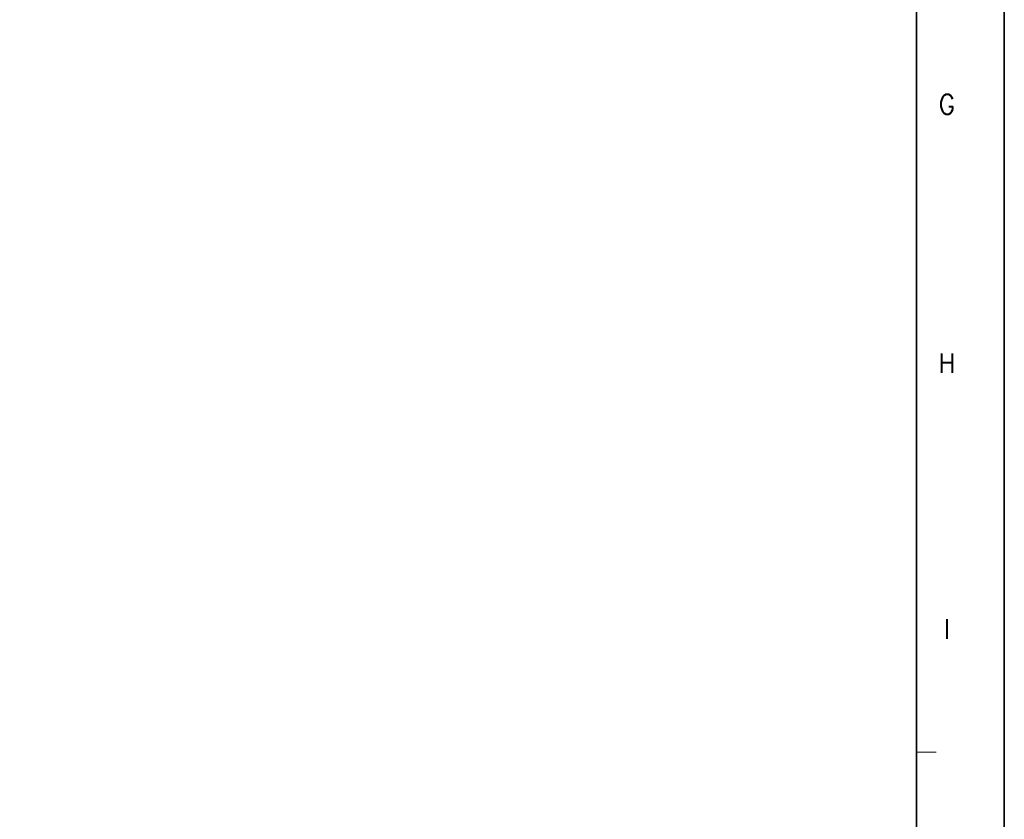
# Model space of a CAD drawing. Header units: millimetres. Extents: x 4497 to 11741, y 5958 to 12619.
# Tile 111 of 256: x 7162 to 7251, y 6531 to 6602. Entities that reach past the tile are written whole.
import ezdxf
from ezdxf.enums import TextEntityAlignment as Align

# ---------------------------------------------------------------- set-up
doc = ezdxf.new("R2010")
doc.units = ezdxf.units.MM
doc.header["$LTSCALE"] = 0.8
doc.layers.get('0').update_dxf_attribs({"linetype": 'CONTINUOUS', "lineweight": 0})
doc.styles.get("Standard").update_dxf_attribs({"font": 'romans.shx', "width": 0.8, "oblique": 5, "bigfont": 'whgtxt.shx'})

msp = doc.modelspace()

# ---------------------------------------------------------------- linework, layer by layer
at = {"color": 7, "linetype": 'Continuous', "lineweight": 35}
msp.add_line((7242.886, 6466.191), (7242.886, 6747.976), dxfattribs=at)
at = {"color": 7, "linetype": 'Continuous'}
msp.add_line((7242.886, 6536.637), (7244.645, 6536.637), dxfattribs=at)
at = {"color": 7, "linetype": 'Continuous', "lineweight": 35}
msp.add_lwpolyline([(6830.782, 6755.583), (6830.782, 6458.583), (7250.782, 6458.583), (7250.782, 6755.583)], close=True, dxfattribs=at)

# ---------------------------------------------------------------- texts
at = {"color": 7, "linetype": 'Continuous', "width": 0.933333}
for s, p in [('G', (7245.614, 6594.873)), ('H', (7245.614, 6571.61)), ('I', (7245.614, 6547.704))]:
    msp.add_text(s, height=1.759, dxfattribs=at).set_placement(p, align=Align.MIDDLE_CENTER)

doc.saveas('drawing.dxf')
